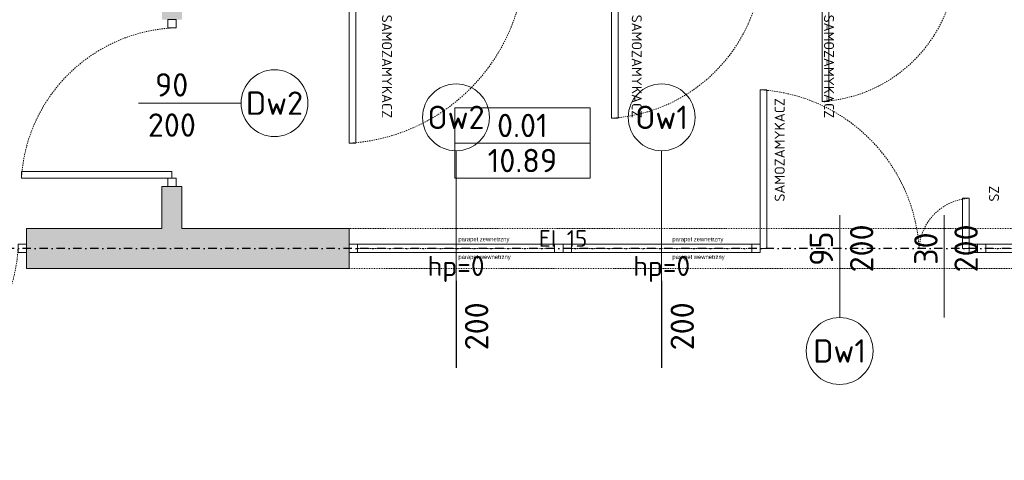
# Model space of a CAD drawing. Header units: millimetres. Extents: x -6697 to 21546, y -3389 to 18959.
# Tile 44 of 153: x 2646 to 3235, y 3245 to 3509. Entities that reach past the tile are written whole.
import ezdxf
from ezdxf.enums import TextEntityAlignment as Align

# ---------------------------------------------------------------- set-up
doc = ezdxf.new("R2010")
doc.units = ezdxf.units.MM
for name, pattern in [('0.5_0.5', [1, 0.5, -0.5]), ('DASHDOT', [1, 0.5, -0.25, 0, -0.25]), ('JIS_02_0.7', [1.35, 0.75, -0.6])]:
    doc.linetypes.add(name, pattern=pattern)
doc.layers.add('def', color=7, linetype='Continuous', plot=False)
doc.layers.add('pomocnicze', color=6, linetype='Continuous', plot=False)
for name, color, linetype, lineweight in [('KOLORYSTYKA', 7, 'Continuous', 5), ('sciany_wew', 7, 'Continuous', 18), ('stolarka_mysz_drzwi', 7, 'Continuous', 5), ('stolarka_mysz_drzwi_opisy', 7, 'Continuous', 5), ('stolarka_mysz_okna', 7, 'Continuous', 5), ('stolarka_mysz_okna_opisy', 7, 'Continuous', 5), ('tabelki_pomieszczen', 7, 'Continuous', 9)]:
    doc.layers.add(name, color=color, linetype=linetype, lineweight=lineweight)
doc.layers.add('opisy', color=7, linetype='Continuous')
doc.layers.add('pomocnicza', color=6, linetype='Continuous', lineweight=20, plot=False)
doc.layers.add('ppoz', color=7, linetype='Continuous', lineweight=35, true_color=0xdb0000)
doc.styles.add('ISO', font='isocpeur.ttf')
doc.styles.get("Standard").update_dxf_attribs({"font": 'arial.ttf'})

# ---------------------------------------------------------------- blocks, each defined once
blk = doc.blocks.new('tabelka_powierzchni')
at = {"layer": 'pomocnicza'}
blk.add_lwpolyline([(0, -42), (81, -42), (81, 0), (0, 0)], close=True, dxfattribs=at)
at = {"layer": 'tabelki_pomieszczen'}
blk.add_lwpolyline([(0, -21), (81, -21)], dxfattribs=at)
at = {"style": 'ISO', "flags": 9}
for tag, p in [('SCIANY_POM', (93.94, -81.34)), ('SUFIT_POM', (96.19, -102.29)), ('POZIOM_POM', (95.24, -125.71))]:
    blk.add_attdef(tag, p, '', height=14, dxfattribs=at)
at = {"layer": 'tabelki_pomieszczen', "style": 'ISO'}
for tag, flags, p in [('NR_POM', 8, (40.5, -10.5)), ('NAZWA_POM', 5, (147.42, -11.09)), ('POW_POM', 8, (40.5, -31.5)), ('POSADZKA_POM', 5, (159.03, -31.37)), ('WYS_POM', 9, (136.17, -51.99))]:
    blk.add_attdef(tag, text='', height=14, dxfattribs=dict(at, flags=flags)).set_placement(p, align=Align.MIDDLE_CENTER)
blk = doc.blocks.new('*U48')
at = {"layer": 'stolarka_mysz_drzwi'}
for points in [[(9, 0), (9, 95), (5, 95), (5, 0)], [(0, -2.5), (5, -2.5), (5, 2.5), (0, 2.5)]]:
    blk.add_lwpolyline(points, close=True, dxfattribs=at)
at = {"layer": 'stolarka_mysz_drzwi', "linetype": 'JIS_02_0.7'}
blk.add_arc((-1.08, -6.08), 101.26, 3.4421, 86.5579, dxfattribs=at)
at = {"layer": 'stolarka_mysz_drzwi_opisy'}
blk.add_lwpolyline([(52.5, 20), (52.5, -41.41)], dxfattribs=at)
blk.add_circle((52.5, -61.41), 20, dxfattribs=at)
at = {"style": 'ISO', "flags": 9}
for tag, p in [('MATERIAL', (267.97, -34.59)), ('KOLOR_DRZWI', (268.38, -55.85)), ('WYPELNIENIE_DRZWI', (268.01, -77.63))]:
    blk.add_attdef(tag, p, '', height=14, dxfattribs=at)
at = {"layer": 'stolarka_mysz_drzwi_opisy', "color": 1, "true_color": 0xff0000, "style": 'ISO', "flags": 12}
blk.add_attdef('SAMOZAMYKACZ', (19.62, 28.05), '', height=6, rotation=90, dxfattribs=at)
at = {"layer": 'stolarka_mysz_drzwi_opisy', "style": 'ISO'}
blk.add_attdef('SZEROKOSC_DRZWI', text='', height=14, rotation=90, dxfattribs=at).set_placement((41.56, -0.13), align=Align.MIDDLE)
at = {"layer": 'stolarka_mysz_drzwi_opisy', "style": 'ISO', "flags": 8}
blk.add_attdef('WYSOKOSC_DRZWI', text='', height=14, rotation=90, dxfattribs=at).set_placement((65.64, 0), align=Align.MIDDLE)
at = {"layer": 'stolarka_mysz_drzwi_opisy', "style": 'ISO', "flags": 2}
blk.add_attdef('P', text='', height=14, rotation=90, dxfattribs=at).set_placement((31.45, 25.97), align=Align.TOP_RIGHT)
at = {"layer": 'stolarka_mysz_drzwi_opisy', "style": 'ISO', "flags": 8}
blk.add_attdef('NR_DRZWI1', text='', height=14, dxfattribs=at).set_placement((52.5, -61.41), align=Align.MIDDLE)
blk = doc.blocks.new('*U45')
at = {"layer": 'stolarka_mysz_drzwi'}
for points in [[(-9, 0), (-9, 30), (-5, 30), (-5, 0)], [(0, -2.5), (-5, -2.5), (-5, 2.5), (0, 2.5)]]:
    blk.add_lwpolyline(points, close=True, dxfattribs=at)
at = {"layer": 'stolarka_mysz_drzwi', "linetype": 'JIS_02_0.7'}
blk.add_arc((-3.08, -1.92), 31.98, 93.4421, 176.5579, dxfattribs=at)
at = {"layer": 'stolarka_mysz_drzwi_opisy'}
blk.add_lwpolyline([(-20, 20), (-20, -41.41)], dxfattribs=at)
at = {"style": 'ISO', "flags": 9}
for tag, p in [('MATERIAL', (167.97, -34.59)), ('KOLOR_DRZWI', (168.38, -55.85)), ('WYPELNIENIE_DRZWI', (168.01, -77.63))]:
    blk.add_attdef(tag, p, '', height=14, dxfattribs=at)
at = {"layer": 'stolarka_mysz_drzwi_opisy', "color": 1, "true_color": 0xff0000, "style": 'ISO', "flags": 12}
blk.add_attdef('SAMOZAMYKACZ', (18.88, 28.05), '', height=6, rotation=90, dxfattribs=at)
at = {"layer": 'stolarka_mysz_drzwi_opisy', "style": 'ISO'}
blk.add_attdef('SZEROKOSC_DRZWI', text='', height=14, rotation=90, dxfattribs=at).set_placement((-30.94, -0.13), align=Align.MIDDLE)
at = {"layer": 'stolarka_mysz_drzwi_opisy', "style": 'ISO', "flags": 8}
blk.add_attdef('WYSOKOSC_DRZWI', text='', height=14, rotation=90, dxfattribs=at).set_placement((-6.86, 0), align=Align.MIDDLE)
at = {"layer": 'stolarka_mysz_drzwi_opisy', "style": 'ISO', "flags": 2}
blk.add_attdef('L', text='', height=14, rotation=90, dxfattribs=at).set_placement((-36.05, 25.97), align=Align.TOP_RIGHT)
blk = doc.blocks.new('*U49')
at = {"layer": 'stolarka_mysz_drzwi'}
for points in [[(9, 0), (9, 90), (5, 90), (5, 0)], [(0, -2.5), (5, -2.5), (5, 2.5), (0, 2.5)], [(95, -2.5), (100, -2.5), (100, 2.5), (95, 2.5)]]:
    blk.add_lwpolyline(points, close=True, dxfattribs=at)
at = {"layer": 'stolarka_mysz_drzwi', "linetype": 'JIS_02_0.7'}
blk.add_arc((-0.76, -5.76), 95.93, 3.4421, 86.5579, dxfattribs=at)
at = {"layer": 'stolarka_mysz_drzwi_opisy'}
blk.add_lwpolyline([(50, 20), (50, -41.41)], dxfattribs=at)
blk.add_circle((50, -61.41), 20, dxfattribs=at)
at = {"style": 'ISO', "flags": 9}
for tag, p in [('MATERIAL', (267.97, -34.59)), ('KOLOR_DRZWI', (268.38, -55.85)), ('WYPELNIENIE_DRZWI', (268.01, -77.63))]:
    blk.add_attdef(tag, p, '', height=14, dxfattribs=at)
at = {"layer": 'stolarka_mysz_drzwi_opisy', "color": 1, "true_color": 0xff0000, "style": 'ISO', "flags": 12}
blk.add_attdef('SAMOZAMYKACZ', (17.12, 28.05), '', height=6, rotation=90, dxfattribs=at)
at = {"layer": 'stolarka_mysz_drzwi_opisy', "style": 'ISO'}
blk.add_attdef('SZEROKOSC_DRZWI', text='', height=14, rotation=270, dxfattribs=at).set_placement((60.94, 0.13), align=Align.MIDDLE)
at = {"layer": 'stolarka_mysz_drzwi_opisy', "style": 'ISO', "flags": 8}
for tag, p in [('WYSOKOSC_DRZWI', (36.86, 0)), ('NR_DRZWI1', (50, -61.41))]:
    blk.add_attdef(tag, text='', height=14, rotation=270, dxfattribs=at).set_placement(p, align=Align.MIDDLE)
at = {"layer": 'stolarka_mysz_drzwi_opisy', "style": 'ISO', "flags": 2}
blk.add_attdef('P', text='', height=14, rotation=270, dxfattribs=at).set_placement((71.05, -25.97), align=Align.TOP_RIGHT)
blk = doc.blocks.new('*U50')
at = {"layer": 'stolarka_mysz_drzwi'}
for points in [[(-9, 0), (-9, 105), (-5, 105), (-5, 0)], [(-110, -2.5), (-115, -2.5), (-115, 2.5), (-110, 2.5)], [(0, -2.5), (-5, -2.5), (-5, 2.5), (0, 2.5)]]:
    blk.add_lwpolyline(points, close=True, dxfattribs=at)
at = {"layer": 'stolarka_mysz_drzwi', "linetype": 'JIS_02_0.7'}
blk.add_arc((1.72, -6.72), 111.92, 93.4421, 176.5579, dxfattribs=at)
at = {"layer": 'stolarka_mysz_drzwi_opisy'}
blk.add_lwpolyline([(-57.5, 20), (-57.5, -41.41)], dxfattribs=at)
blk.add_circle((-57.5, -61.41), 20, dxfattribs=at)
at = {"style": 'ISO', "flags": 9}
for tag, p in [('MATERIAL', (167.97, -34.59)), ('KOLOR_DRZWI', (168.38, -55.85)), ('WYPELNIENIE_DRZWI', (168.01, -77.63))]:
    blk.add_attdef(tag, p, '', height=14, dxfattribs=at)
at = {"layer": 'stolarka_mysz_drzwi_opisy', "style": 'ISO'}
blk.add_attdef('SZEROKOSC_DRZWI', text='', height=14, rotation=270, dxfattribs=at).set_placement((-46.56, 0.13), align=Align.MIDDLE)
at = {"layer": 'stolarka_mysz_drzwi_opisy', "color": 1, "true_color": 0xff0000, "style": 'ISO', "flags": 12}
blk.add_attdef('SAMOZAMYKACZ', (-18.62, 28.05), '', height=6, rotation=90, dxfattribs=at)
at = {"layer": 'stolarka_mysz_drzwi_opisy', "style": 'ISO', "flags": 8}
for tag, rotation, p in [('WYSOKOSC_DRZWI', 270, (-70.64, 0)), ('NR_DRZWI1', 180, (-57.5, -61.41))]:
    blk.add_attdef(tag, text='', height=14, rotation=rotation, dxfattribs=at).set_placement(p, align=Align.MIDDLE)
at = {"layer": 'stolarka_mysz_drzwi_opisy', "style": 'ISO', "flags": 2}
blk.add_attdef('L', text='', height=14, rotation=270, dxfattribs=at).set_placement((-41.45, -25.97), align=Align.TOP_RIGHT)
blk = doc.blocks.new('*U51')
at = {"layer": 'stolarka_mysz_drzwi'}
for points in [[(-9, 0), (-9, 90), (-5, 90), (-5, 0)], [(-95, -2.5), (-100, -2.5), (-100, 2.5), (-95, 2.5)], [(0, -2.5), (-5, -2.5), (-5, 2.5), (0, 2.5)]]:
    blk.add_lwpolyline(points, close=True, dxfattribs=at)
at = {"layer": 'stolarka_mysz_drzwi', "linetype": 'JIS_02_0.7'}
blk.add_arc((0.76, -5.76), 95.93, 93.4421, 176.5579, dxfattribs=at)
at = {"layer": 'stolarka_mysz_drzwi_opisy'}
blk.add_lwpolyline([(-50, 20), (-50, -41.41)], dxfattribs=at)
blk.add_circle((-50, -61.41), 20, dxfattribs=at)
at = {"style": 'ISO', "flags": 9}
for tag, p in [('MATERIAL', (167.97, -34.59)), ('KOLOR_DRZWI', (168.38, -55.85)), ('WYPELNIENIE_DRZWI', (168.01, -77.63))]:
    blk.add_attdef(tag, p, '', height=14, dxfattribs=at)
at = {"layer": 'stolarka_mysz_drzwi_opisy', "style": 'ISO'}
blk.add_attdef('SZEROKOSC_DRZWI', text='', height=14, rotation=270, dxfattribs=at).set_placement((-39.06, 0.13), align=Align.MIDDLE)
at = {"layer": 'stolarka_mysz_drzwi_opisy', "color": 1, "true_color": 0xff0000, "style": 'ISO', "flags": 12}
blk.add_attdef('SAMOZAMYKACZ', (-11.12, 28.05), '', height=6, rotation=90, dxfattribs=at)
at = {"layer": 'stolarka_mysz_drzwi_opisy', "style": 'ISO', "flags": 8}
for tag, rotation, p in [('WYSOKOSC_DRZWI', 270, (-63.14, 0)), ('NR_DRZWI1', 180, (-50, -61.41))]:
    blk.add_attdef(tag, text='', height=14, rotation=rotation, dxfattribs=at).set_placement(p, align=Align.MIDDLE)
at = {"layer": 'stolarka_mysz_drzwi_opisy', "style": 'ISO', "flags": 2}
blk.add_attdef('L', text='', height=14, rotation=270, dxfattribs=at).set_placement((-33.95, -25.97), align=Align.TOP_RIGHT)
blk = doc.blocks.new('*U53')
at = {"layer": 'stolarka_mysz_drzwi'}
for points in [[(-9, 0), (-9, 90), (-5, 90), (-5, 0)], [(-95, -2.5), (-100, -2.5), (-100, 2.5), (-95, 2.5)], [(0, -2.5), (-5, -2.5), (-5, 2.5), (0, 2.5)]]:
    blk.add_lwpolyline(points, close=True, dxfattribs=at)
at = {"layer": 'stolarka_mysz_drzwi', "linetype": 'JIS_02_0.7'}
blk.add_arc((0.76, -5.76), 95.93, 93.4421, 176.5579, dxfattribs=at)
at = {"layer": 'stolarka_mysz_drzwi_opisy'}
blk.add_lwpolyline([(-50, 20), (-50, -41.41)], dxfattribs=at)
blk.add_circle((-50, -61.41), 20, dxfattribs=at)
at = {"style": 'ISO', "flags": 9}
for tag, p in [('MATERIAL', (167.97, -34.59)), ('KOLOR_DRZWI', (168.38, -55.85)), ('WYPELNIENIE_DRZWI', (168.01, -77.63))]:
    blk.add_attdef(tag, p, '', height=14, dxfattribs=at)
at = {"layer": 'stolarka_mysz_drzwi_opisy', "color": 1, "true_color": 0xff0000, "style": 'ISO', "flags": 12}
blk.add_attdef('SAMOZAMYKACZ', (-11.12, 28.05), '', height=6, rotation=90, dxfattribs=at)
at = {"layer": 'stolarka_mysz_drzwi_opisy', "style": 'ISO'}
blk.add_attdef('SZEROKOSC_DRZWI', text='', height=14, rotation=90, dxfattribs=at).set_placement((-60.94, -0.13), align=Align.MIDDLE)
at = {"layer": 'stolarka_mysz_drzwi_opisy', "style": 'ISO', "flags": 8}
blk.add_attdef('WYSOKOSC_DRZWI', text='', height=14, rotation=90, dxfattribs=at).set_placement((-36.86, 0), align=Align.MIDDLE)
at = {"layer": 'stolarka_mysz_drzwi_opisy', "style": 'ISO', "flags": 2}
blk.add_attdef('L', text='', height=14, rotation=90, dxfattribs=at).set_placement((-66.05, 25.97), align=Align.TOP_RIGHT)
at = {"layer": 'stolarka_mysz_drzwi_opisy', "style": 'ISO', "flags": 8}
blk.add_attdef('NR_DRZWI1', text='', height=14, dxfattribs=at).set_placement((-50, -61.41), align=Align.MIDDLE)
blk = doc.blocks.new('*U54')
at = {"layer": 'stolarka_mysz_drzwi'}
for points in [[(-9, 0), (-9, 90), (-5, 90), (-5, 0)], [(-95, -2.5), (-100, -2.5), (-100, 2.5), (-95, 2.5)], [(0, -2.5), (-5, -2.5), (-5, 2.5), (0, 2.5)]]:
    blk.add_lwpolyline(points, close=True, dxfattribs=at)
at = {"layer": 'stolarka_mysz_drzwi', "linetype": 'JIS_02_0.7'}
blk.add_arc((0.76, -5.76), 95.93, 93.4421, 176.5579, dxfattribs=at)
at = {"layer": 'stolarka_mysz_drzwi_opisy'}
blk.add_lwpolyline([(-50, 20), (-50, -41.41)], dxfattribs=at)
blk.add_circle((-50, -61.41), 20, dxfattribs=at)
at = {"style": 'ISO', "flags": 9}
for tag, p in [('MATERIAL', (167.97, -34.59)), ('KOLOR_DRZWI', (168.38, -55.85)), ('WYPELNIENIE_DRZWI', (168.01, -77.63))]:
    blk.add_attdef(tag, p, '', height=14, dxfattribs=at)
at = {"layer": 'stolarka_mysz_drzwi_opisy', "style": 'ISO'}
blk.add_attdef('SZEROKOSC_DRZWI', text='', height=14, rotation=270, dxfattribs=at).set_placement((-39.06, 0.13), align=Align.MIDDLE)
at = {"layer": 'stolarka_mysz_drzwi_opisy', "color": 1, "true_color": 0xff0000, "style": 'ISO', "flags": 12}
blk.add_attdef('SAMOZAMYKACZ', (-11.12, 28.05), '', height=6, rotation=90, dxfattribs=at)
at = {"layer": 'stolarka_mysz_drzwi_opisy', "style": 'ISO', "flags": 8}
for tag, rotation, p in [('WYSOKOSC_DRZWI', 270, (-63.14, 0)), ('NR_DRZWI1', 180, (-50, -61.41))]:
    blk.add_attdef(tag, text='', height=14, rotation=rotation, dxfattribs=at).set_placement(p, align=Align.MIDDLE)
at = {"layer": 'stolarka_mysz_drzwi_opisy', "style": 'ISO', "flags": 2}
blk.add_attdef('L', text='', height=14, rotation=270, dxfattribs=at).set_placement((-33.95, -25.97), align=Align.TOP_RIGHT)
blk = doc.blocks.new('*U123')
at = {"layer": 'pomocnicze'}
blk.add_lwpolyline([(59, -19.5), (59, -71.5)], dxfattribs=at)
at = {"layer": 'stolarka_mysz_okna'}
for points in [[(0, -2.5), (5, -2.5), (5, 2.5), (0, 2.5)], [(113, -2.5), (118, -2.5), (118, 2.5), (113, 2.5)]]:
    blk.add_lwpolyline(points, close=True, dxfattribs=at)
at = {"layer": 'stolarka_mysz_okna', "linetype": 'JIS_02_0.7'}
for points in [[(0, 2.5), (118, 2.5)], [(0, -2.5), (118, -2.5)]]:
    blk.add_lwpolyline(points, dxfattribs=at)
at = {"layer": 'stolarka_mysz_okna'}
for points in [[(5, 2.5), (113, 2.5)], [(5, -2.5), (113, -2.5)]]:
    blk.add_lwpolyline(points, dxfattribs=at)
at = {"layer": 'stolarka_mysz_okna', "linetype": '0.5_0.5'}
blk.add_lwpolyline([(113, 0), (5, 0)], dxfattribs=at)
at = {"layer": 'stolarka_mysz_okna_opisy'}
blk.add_lwpolyline([(59, 58.5), (59, -71.5)], dxfattribs=at)
blk.add_circle((59, 78.5), 20, dxfattribs=at)
at = {"style": 'ISO', "flags": 9}
for tag, p in [('KLASA_ODPORNOSCI', (162.72, -22.48)), ('MATERIAL', (162.72, -49.59)), ('KOLOR_OKNA', (163.12, -72.43))]:
    blk.add_attdef(tag, p, '', height=14, dxfattribs=at)
at = {"layer": 'def', "color": 9, "true_color": 0xc7c8ca, "char_height": 2.5, "attachment_point": 1}
for s, insert in [('parapet zewnetrzny', (65.43, 6.79)), ('parapet wewnetrzny', (65.43, -3.83))]:
    blk.add_mtext_dynamic_manual_height_columns(s, width=37.1302, gutter_width=12.5, heights=[0], dxfattribs=dict(at, insert=insert))
at = {"layer": 'stolarka_mysz_okna_opisy', "style": 'ISO', "flags": 8}
blk.add_attdef('NR_OKNA', text='', height=14, dxfattribs=at).set_placement((59, 78.5), align=Align.MIDDLE)
at = {"layer": 'stolarka_mysz_okna_opisy', "style": 'ISO'}
for tag, flags, p in [('SZEROKOSC_OKNA', 2, (55.27, -46.86)), ('WYSOKOSC_OKNA', 12, (78.32, -46.63))]:
    blk.add_attdef(tag, text='', height=14, rotation=90, dxfattribs=dict(at, flags=flags)).set_placement(p, align=Align.CENTER)
at = {"layer": 'stolarka_mysz_okna_opisy', "style": 'ISO', "flags": 8}
blk.add_attdef('HP_PARAPETU', text='', height=12, dxfattribs=at).set_placement((59, -16.47), align=Align.CENTER)
blk = doc.blocks.new('*U56')
at = {"layer": 'pomocnicze'}
blk.add_lwpolyline([(64, -19.5), (64, -71.5)], dxfattribs=at)
at = {"layer": 'stolarka_mysz_okna'}
for points in [[(0, -2.5), (5, -2.5), (5, 2.5), (0, 2.5)], [(123, -2.5), (128, -2.5), (128, 2.5), (123, 2.5)]]:
    blk.add_lwpolyline(points, close=True, dxfattribs=at)
at = {"layer": 'stolarka_mysz_okna', "linetype": 'JIS_02_0.7'}
for points in [[(0, 2.5), (128, 2.5)], [(0, -2.5), (128, -2.5)]]:
    blk.add_lwpolyline(points, dxfattribs=at)
at = {"layer": 'stolarka_mysz_okna'}
for points in [[(5, 2.5), (123, 2.5)], [(5, -2.5), (123, -2.5)]]:
    blk.add_lwpolyline(points, dxfattribs=at)
at = {"layer": 'stolarka_mysz_okna', "linetype": '0.5_0.5'}
blk.add_lwpolyline([(123, 0), (5, 0)], dxfattribs=at)
at = {"layer": 'stolarka_mysz_okna_opisy'}
blk.add_lwpolyline([(64, 58.5), (64, -71.5)], dxfattribs=at)
blk.add_circle((64, 78.5), 20, dxfattribs=at)
at = {"style": 'ISO', "flags": 9}
for tag, p in [('KLASA_ODPORNOSCI', (162.72, -22.48)), ('MATERIAL', (162.72, -49.59)), ('KOLOR_OKNA', (163.12, -72.43))]:
    blk.add_attdef(tag, p, '', height=14, dxfattribs=at)
at = {"layer": 'def', "color": 9, "true_color": 0xc7c8ca, "char_height": 2.5, "attachment_point": 1}
for s, insert in [('parapet zewnetrzny', (65.43, 6.79)), ('parapet wewnetrzny', (65.43, -3.83))]:
    blk.add_mtext_dynamic_manual_height_columns(s, width=37.1302, gutter_width=12.5, heights=[0], dxfattribs=dict(at, insert=insert))
at = {"layer": 'stolarka_mysz_okna_opisy', "style": 'ISO', "flags": 8}
blk.add_attdef('NR_OKNA', text='', height=14, dxfattribs=at).set_placement((64, 78.5), align=Align.MIDDLE)
at = {"layer": 'stolarka_mysz_okna_opisy', "style": 'ISO'}
for tag, flags, p in [('SZEROKOSC_OKNA', 2, (60.27, -46.86)), ('WYSOKOSC_OKNA', 12, (83.32, -46.63))]:
    blk.add_attdef(tag, text='', height=14, rotation=90, dxfattribs=dict(at, flags=flags)).set_placement(p, align=Align.CENTER)
at = {"layer": 'stolarka_mysz_okna_opisy', "style": 'ISO', "flags": 8}
blk.add_attdef('HP_PARAPETU', text='', height=12, dxfattribs=at).set_placement((64, -16.47), align=Align.CENTER)
blk = doc.blocks.new('*U58')
at = {"layer": 'stolarka_mysz_drzwi'}
for points in [[(-9, 0), (-9, 80), (-5, 80), (-5, 0)], [(-85, -2.5), (-90, -2.5), (-90, 2.5), (-85, 2.5)], [(0, -2.5), (-5, -2.5), (-5, 2.5), (0, 2.5)]]:
    blk.add_lwpolyline(points, close=True, dxfattribs=at)
at = {"layer": 'stolarka_mysz_drzwi', "linetype": 'JIS_02_0.7'}
blk.add_arc((0.12, -5.12), 85.27, 93.4421, 176.5579, dxfattribs=at)
at = {"layer": 'stolarka_mysz_drzwi_opisy'}
blk.add_lwpolyline([(-45, 20), (-45, -41.41)], dxfattribs=at)
blk.add_circle((-45, -61.41), 20, dxfattribs=at)
at = {"style": 'ISO', "flags": 9}
for tag, p in [('MATERIAL', (167.97, -34.59)), ('KOLOR_DRZWI', (168.38, -55.85)), ('WYPELNIENIE_DRZWI', (168.01, -77.63))]:
    blk.add_attdef(tag, p, '', height=14, dxfattribs=at)
at = {"layer": 'stolarka_mysz_drzwi_opisy', "style": 'ISO'}
blk.add_attdef('SZEROKOSC_DRZWI', text='', height=14, rotation=270, dxfattribs=at).set_placement((-34.06, 0.13), align=Align.MIDDLE)
at = {"layer": 'stolarka_mysz_drzwi_opisy', "color": 1, "true_color": 0xff0000, "style": 'ISO', "flags": 12}
blk.add_attdef('SAMOZAMYKACZ', (-6.12, 28.05), '', height=6, rotation=90, dxfattribs=at)
at = {"layer": 'stolarka_mysz_drzwi_opisy', "style": 'ISO', "flags": 8}
for tag, rotation, p in [('WYSOKOSC_DRZWI', 270, (-58.14, 0)), ('NR_DRZWI1', 180, (-45, -61.41))]:
    blk.add_attdef(tag, text='', height=14, rotation=rotation, dxfattribs=at).set_placement(p, align=Align.MIDDLE)
at = {"layer": 'stolarka_mysz_drzwi_opisy', "style": 'ISO', "flags": 2}
blk.add_attdef('L', text='', height=14, rotation=270, dxfattribs=at).set_placement((-28.95, -25.97), align=Align.TOP_RIGHT)

msp = doc.modelspace()

# ---------------------------------------------------------------- hatches: boundary and pattern name
at = {"layer": 'KOLORYSTYKA'}
h = msp.add_hatch(dxfattribs=at)
h.set_pattern_fill('CONCRETE', color=256, scale=5, pattern_type=2)
h.set_pattern_definition([(50, (0, 0), (35.86301, -3.1376), [3.75, -41.25]), (355, (0, 0), (-6.93757, 37.6096), [3, -33]), (100.4514, (2.99, -0.26), (28.92547, 34.47198), [3.187, -35.0571]), (46.1842, (0, 10), (53.36205, -8.27595), [5.625, -61.875]), (96.6356, (4.447, 9.31), (46.73314, 48.7059), [4.7805, -52.58565]), (351.1842, (0, 10), (46.7331, 48.70593), [4.5, -49.5]), (21, (5, 7.5), (29.84535, -20.13094), [3.75, -41.25]), (326, (5, 7.5), (12.16577, 36.2575), [3, -33]), (71.4514, (7.487, 5.822), (42.01113, 16.12652), [3.187, -35.0571]), (37.5, (0, 0), (0.607993, 16.644693), [0, -32.6, 0, -33.5, 0, -33.125]), (7.5, (0, 0), (13.153477, 19.720586), [0, -19.1, 0, -31.85, 0, -12.625]), (327.5, (-11.15, 0), (26.691122, -1.127744), [0, -12.5, 0, -39, 0, -51.75]), (317.5, (-16.15, 0), (29.15931, 5.00525), [0, -16.25, 0, -25.9, 0, -36.75])])
h.paths.add_polyline_path([(2842.7, 3383.56), (2742.7, 3383.56), (2742.7, 3408.56), (2730.7, 3408.56), (2730.7, 3398.56), (2730.7, 3383.56), (2649.7, 3383.56), (2649.7, 3359.56), (2842.7, 3359.56)], flags=17)
h.paths.add_polyline_path([(3492.7, 3783.56), (3492.7, 3847.56), (3271.7, 3847.56), (3271.7, 3823.56), (3281.7, 3823.56), (3336.7, 3823.56), (3336.7, 3545.56), (3331.7, 3545.56), (3331.7, 3533.56), (3336.7, 3533.56), (3358.7, 3533.56), (3358.7, 3545.56), (3348.7, 3545.56), (3348.7, 3823.56), (3468.7, 3823.56), (3468.7, 3545.56), (3458.7, 3545.56), (3458.7, 3533.56), (3468.7, 3533.56), (3468.7, 3526.06), (3492.7, 3526.06)])
h.paths.add_polyline_path([(3472, 3387.42), (3508.4, 3387.42), (3508.4, 3408.42), (3472, 3408.42)], flags=9)
h.paths.add_polyline_path([(3492.7, 2699.56), (3468.7, 2699.56), (3468.7, 2609.56), (2763.7, 2609.56), (2763.7, 2585.56), (3492.7, 2585.56)])
h.paths.add_polyline_path([(3468.7, 3269.56), (3492.7, 3269.56), (3492.7, 3391.06), (3468.7, 3391.06), (3468.7, 3383.56), (3336.7, 3383.56), (3336.7, 3359.56), (3468.7, 3359.56)])
h.paths.add_polyline_path([(3492.7, 3029.56), (3468.7, 3029.56), (3468.7, 2939.56), (3492.7, 2939.56)])
h.paths.add_polyline_path([(2468.7, 2699.56), (2444.7, 2699.56), (2444.7, 2585.56), (2628.7, 2585.56), (2628.7, 2609.56), (2468.7, 2609.56)])
h.paths.add_polyline_path([(2468.7, 3029.56), (2444.7, 3029.56), (2444.7, 2939.56), (2468.7, 2939.56)])
h.paths.add_polyline_path([(2444.7, 3733.56), (2468.7, 3733.56), (2468.7, 3823.56), (2730.7, 3823.56), (2730.7, 3673.56), (2730.7, 3508.56), (2742.7, 3508.56), (2742.7, 3518.56), (2742.7, 3533.56), (2837.7, 3533.56), (2837.7, 3545.56), (2827.7, 3545.56), (2742.7, 3545.56), (2742.7, 3557.56), (2742.7, 3823.56), (2962.7, 3823.56), (2962.7, 3545.56), (2952.7, 3545.56), (2952.7, 3533.56), (2984.7, 3533.56), (2994.7, 3533.56), (2994.7, 3545.56), (2974.7, 3545.56), (2974.7, 3664.56), (2997.2, 3664.56), (2997.2, 3676.56), (2974.7, 3676.56), (2974.7, 3823.56), (3104.7, 3823.56), (3104.7, 3676.56), (3097.2, 3676.56), (3097.2, 3664.56), (3104.7, 3664.56), (3104.7, 3545.56), (3094.7, 3545.56), (3094.7, 3533.56), (3120.7, 3533.56), (3120.7, 3545.56), (3116.7, 3545.56), (3116.7, 3615.56), (3214.7, 3615.56), (3214.7, 3545.56), (3210.7, 3545.56), (3210.7, 3533.56), (3231.7, 3533.56), (3231.7, 3545.56), (3226.7, 3545.56), (3226.7, 3627.56), (3116.7, 3627.56), (3116.7, 3823.56), (3171.7, 3823.56), (3171.7, 3847.56), (3161.7, 3847.56), (2468.7, 3847.56), (2444.7, 3847.56)])
h.paths.add_polyline_path([(2468.7, 3493.56), (2444.7, 3493.56), (2444.7, 3269.56), (2468.7, 3269.56), (2468.7, 3359.56), (2549.7, 3359.56), (2549.7, 3383.56), (2468.7, 3383.56)])

# ---------------------------------------------------------------- linework, layer by layer
at = {"layer": 'opisy', "linetype": 'DASHDOT', "ltscale": 10}
msp.add_lwpolyline([(3692.7, 3371.56), (2244.7, 3371.56), (2244.7, 3371.56)], dxfattribs=at)
at = {"layer": 'sciany_wew'}
for points in [[(2742.7, 3398.56), (2742.7, 3408.56), (2730.7, 3408.56), (2730.7, 3398.56)], [(2730.7, 3408.56), (2730.7, 3383.56)], [(2742.7, 3383.56), (2742.7, 3408.56)], [(2649.7, 3383.56), (2649.7, 3359.56)], [(2649.7, 3383.56), (2730.7, 3383.56)], [(2742.7, 3383.56), (2842.7, 3383.56)], [(2742.7, 3383.56), (2842.7, 3383.56), (2842.7, 3359.56)], [(2649.7, 3359.56), (2842.7, 3359.56)]]:
    msp.add_lwpolyline(points, dxfattribs=at)
at = {"layer": 'sciany_wew', "linetype": '0.5_0.5'}
for points in [[(3336.7, 3383.56), (2842.7, 3383.56)], [(2842.7, 3359.56), (3336.7, 3359.56)]]:
    msp.add_lwpolyline(points, dxfattribs=at)

# ---------------------------------------------------------------- block references
ref = msp.add_blockref('tabelka_powierzchni', (2905.91, 3455.69))
ref.add_attrib('NR_POM', '0.01', dxfattribs={"layer": 'tabelki_pomieszczen', "height": 14, "style": 'ISO'}).set_placement((2946.41, 3445.19), align=Align.MIDDLE_CENTER)
ref.add_attrib('POW_POM', '10.89', dxfattribs={"layer": 'tabelki_pomieszczen', "height": 14, "style": 'ISO'}).set_placement((2946.41, 3424.19), align=Align.MIDDLE_CENTER)
at = {"layer": 'sciany_wew'}
ref = msp.add_blockref('*U53', (3331.7, 3539.56), dxfattribs=at)
ref.add_attrib('SZEROKOSC_DRZWI', '90', dxfattribs={"layer": 'stolarka_mysz_drzwi_opisy', "height": 14, "rotation": 90, "style": 'ISO'}).set_placement((3270.76, 3539.43), align=Align.MIDDLE)
ref.add_attrib('WYSOKOSC_DRZWI', '200', dxfattribs={"layer": 'stolarka_mysz_drzwi_opisy', "height": 14, "rotation": 90, "style": 'ISO'}).set_placement((3294.84, 3539.56), align=Align.MIDDLE)
ref.add_attrib('NR_DRZWI1', 'Dw2', dxfattribs={"layer": 'stolarka_mysz_drzwi_opisy', "height": 14, "style": 'ISO'}).set_placement((3281.7, 3478.15), align=Align.MIDDLE)
ref = msp.add_blockref('*U50', (2837.7, 3539.56), dxfattribs=dict(at, rotation=180))
ref.add_attrib('SZEROKOSC_DRZWI', '105', dxfattribs={"layer": 'stolarka_mysz_drzwi_opisy', "height": 14, "rotation": 90, "style": 'ISO'}).set_placement((2884.26, 3539.43), align=Align.MIDDLE)
ref.add_attrib('WYSOKOSC_DRZWI', '200', dxfattribs={"layer": 'stolarka_mysz_drzwi_opisy', "height": 14, "rotation": 90, "style": 'ISO'}).set_placement((2908.34, 3539.56), align=Align.MIDDLE)
ref.add_attrib('NR_DRZWI1', 'Dw3', dxfattribs={"layer": 'stolarka_mysz_drzwi_opisy', "height": 14, "style": 'ISO'}).set_placement((2895.2, 3600.97), align=Align.MIDDLE)
ref.add_attrib('SAMOZAMYKACZ', 'SAMOZAMYKACZ', (2862.32, 3511.51), dxfattribs={"layer": 'stolarka_mysz_drzwi_opisy', "color": 1, "true_color": 0xff0000, "height": 6, "rotation": 270, "style": 'ISO'})
ref = msp.add_blockref('*U51', (2994.7, 3539.56), dxfattribs=dict(at, rotation=180))
ref.add_attrib('SZEROKOSC_DRZWI', '90', dxfattribs={"layer": 'stolarka_mysz_drzwi_opisy', "height": 14, "rotation": 90, "style": 'ISO'}).set_placement((3033.76, 3539.43), align=Align.MIDDLE)
ref.add_attrib('WYSOKOSC_DRZWI', '200', dxfattribs={"layer": 'stolarka_mysz_drzwi_opisy', "height": 14, "rotation": 90, "style": 'ISO'}).set_placement((3057.84, 3539.56), align=Align.MIDDLE)
ref.add_attrib('NR_DRZWI1', 'Dw4', dxfattribs={"layer": 'stolarka_mysz_drzwi_opisy', "height": 14, "style": 'ISO'}).set_placement((3044.7, 3600.97), align=Align.MIDDLE)
ref.add_attrib('SAMOZAMYKACZ', 'SAMOZAMYKACZ', (3011.82, 3511.51), dxfattribs={"layer": 'stolarka_mysz_drzwi_opisy', "color": 1, "true_color": 0xff0000, "height": 6, "rotation": 270, "style": 'ISO'})
ref = msp.add_blockref('*U58', (3120.7, 3539.56), dxfattribs=dict(at, rotation=180))
ref.add_attrib('SZEROKOSC_DRZWI', '80', dxfattribs={"layer": 'stolarka_mysz_drzwi_opisy', "height": 14, "rotation": 90, "style": 'ISO'}).set_placement((3154.76, 3539.43), align=Align.MIDDLE)
ref.add_attrib('WYSOKOSC_DRZWI', '200', dxfattribs={"layer": 'stolarka_mysz_drzwi_opisy', "height": 14, "rotation": 90, "style": 'ISO'}).set_placement((3178.84, 3539.56), align=Align.MIDDLE)
ref.add_attrib('NR_DRZWI1', 'Dw5', dxfattribs={"layer": 'stolarka_mysz_drzwi_opisy', "height": 14, "style": 'ISO'}).set_placement((3165.7, 3600.97), align=Align.MIDDLE)
ref.add_attrib('SAMOZAMYKACZ', 'SAMOZAMYKACZ', (3126.82, 3511.51), dxfattribs={"layer": 'stolarka_mysz_drzwi_opisy', "color": 1, "true_color": 0xff0000, "height": 6, "rotation": 270, "style": 'ISO'})
ref = msp.add_blockref('*U49', (2736.7, 3408.56), dxfattribs=dict(at, rotation=89.99999999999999))
ref.add_attrib('SZEROKOSC_DRZWI', '90', dxfattribs={"layer": 'stolarka_mysz_drzwi_opisy', "height": 14, "style": 'ISO'}).set_placement((2736.57, 3469.5), align=Align.MIDDLE)
ref.add_attrib('WYSOKOSC_DRZWI', '200', dxfattribs={"layer": 'stolarka_mysz_drzwi_opisy', "height": 14, "style": 'ISO'}).set_placement((2736.7, 3445.42), align=Align.MIDDLE)
ref.add_attrib('NR_DRZWI1', 'Dw2', dxfattribs={"layer": 'stolarka_mysz_drzwi_opisy', "height": 14, "style": 'ISO'}).set_placement((2798.11, 3458.56), align=Align.MIDDLE)
ref = msp.add_blockref('*U56', (2842.7, 3371.56), dxfattribs=at)
ref.add_attrib('NR_OKNA', 'Ow2', dxfattribs={"layer": 'stolarka_mysz_okna_opisy', "height": 14, "style": 'ISO'}).set_placement((2906.7, 3450.06), align=Align.MIDDLE)
ref.add_attrib('WYSOKOSC_OKNA', '200', dxfattribs={"layer": 'stolarka_mysz_okna_opisy', "height": 14, "rotation": 90, "style": 'ISO'}).set_placement((2926.02, 3324.93), align=Align.CENTER)
ref.add_attrib('HP_PARAPETU', 'hp=0', dxfattribs={"layer": 'stolarka_mysz_okna_opisy', "height": 12, "style": 'ISO'}).set_placement((2906.7, 3355.09), align=Align.CENTER)
ref = msp.add_blockref('*U123', (2970.7, 3371.56), dxfattribs=at)
ref.add_attrib('NR_OKNA', 'Ow1', dxfattribs={"layer": 'stolarka_mysz_okna_opisy', "height": 14, "style": 'ISO'}).set_placement((3029.7, 3450.06), align=Align.MIDDLE)
ref.add_attrib('WYSOKOSC_OKNA', '200', dxfattribs={"layer": 'stolarka_mysz_okna_opisy', "height": 14, "rotation": 90, "style": 'ISO'}).set_placement((3049.02, 3324.93), align=Align.CENTER)
ref.add_attrib('HP_PARAPETU', 'hp=0', dxfattribs={"layer": 'stolarka_mysz_okna_opisy', "height": 12, "style": 'ISO'}).set_placement((3029.7, 3355.09), align=Align.CENTER)
ref = msp.add_blockref('*U123', (3218.7, 3371.56), dxfattribs=at)
ref.add_attrib('NR_OKNA', 'Ow1', dxfattribs={"layer": 'stolarka_mysz_okna_opisy', "height": 14, "style": 'ISO'}).set_placement((3277.7, 3450.06), align=Align.MIDDLE)
ref.add_attrib('WYSOKOSC_OKNA', '200', dxfattribs={"layer": 'stolarka_mysz_okna_opisy', "height": 14, "rotation": 90, "style": 'ISO'}).set_placement((3297.02, 3324.93), align=Align.CENTER)
ref.add_attrib('HP_PARAPETU', 'hp=0', dxfattribs={"layer": 'stolarka_mysz_okna_opisy', "height": 12, "style": 'ISO'}).set_placement((3277.7, 3355.09), align=Align.CENTER)
ref = msp.add_blockref('*U48', (3083.7, 3371.56), dxfattribs=at)
ref.add_attrib('SZEROKOSC_DRZWI', '95', dxfattribs={"layer": 'stolarka_mysz_drzwi_opisy', "height": 14, "rotation": 90, "style": 'ISO'}).set_placement((3125.26, 3371.43), align=Align.MIDDLE)
ref.add_attrib('WYSOKOSC_DRZWI', '200', dxfattribs={"layer": 'stolarka_mysz_drzwi_opisy', "height": 14, "rotation": 90, "style": 'ISO'}).set_placement((3149.34, 3371.56), align=Align.MIDDLE)
ref.add_attrib('NR_DRZWI1', 'Dw1', dxfattribs={"layer": 'stolarka_mysz_drzwi_opisy', "height": 14, "style": 'ISO'}).set_placement((3136.2, 3310.15), align=Align.MIDDLE)
ref.add_attrib('SAMOZAMYKACZ', 'SAMOZAMYKACZ', (3103.32, 3399.61), dxfattribs={"layer": 'stolarka_mysz_drzwi_opisy', "color": 1, "true_color": 0xff0000, "height": 6, "rotation": 90, "style": 'ISO'})
ref = msp.add_blockref('*U54', (2549.7, 3371.56), dxfattribs=dict(at, rotation=180))
ref.add_attrib('SZEROKOSC_DRZWI', '90', dxfattribs={"layer": 'stolarka_mysz_drzwi_opisy', "height": 14, "rotation": 90, "style": 'ISO'}).set_placement((2588.76, 3371.43), align=Align.MIDDLE)
ref.add_attrib('WYSOKOSC_DRZWI', '200', dxfattribs={"layer": 'stolarka_mysz_drzwi_opisy', "height": 14, "rotation": 90, "style": 'ISO'}).set_placement((2612.84, 3371.56), align=Align.MIDDLE)
ref.add_attrib('NR_DRZWI1', 'Dw2', dxfattribs={"layer": 'stolarka_mysz_drzwi_opisy', "height": 14, "style": 'ISO'}).set_placement((2599.7, 3432.97), align=Align.MIDDLE)
ref = msp.add_blockref('*U45', (3218.7, 3371.56), dxfattribs=at)
ref.add_attrib('SZEROKOSC_DRZWI', '30', dxfattribs={"layer": 'stolarka_mysz_drzwi_opisy', "height": 14, "rotation": 90, "style": 'ISO'}).set_placement((3187.76, 3371.43), align=Align.MIDDLE)
ref.add_attrib('WYSOKOSC_DRZWI', '200', dxfattribs={"layer": 'stolarka_mysz_drzwi_opisy', "height": 14, "rotation": 90, "style": 'ISO'}).set_placement((3211.84, 3371.56), align=Align.MIDDLE)
ref.add_attrib('SAMOZAMYKACZ', 'SZ', (3231.57, 3399.61), dxfattribs={"layer": 'stolarka_mysz_drzwi_opisy', "color": 1, "true_color": 0xff0000, "height": 6, "rotation": 90, "style": 'ISO'})

# ---------------------------------------------------------------- texts
at = {"layer": 'ppoz', "insert": (2970.7, 3377.52), "char_height": 10, "width": 74.1851, "attachment_point": 5, "style": 'ISO'}
msp.add_mtext('EI 15', dxfattribs=at)

doc.saveas('drawing.dxf')
